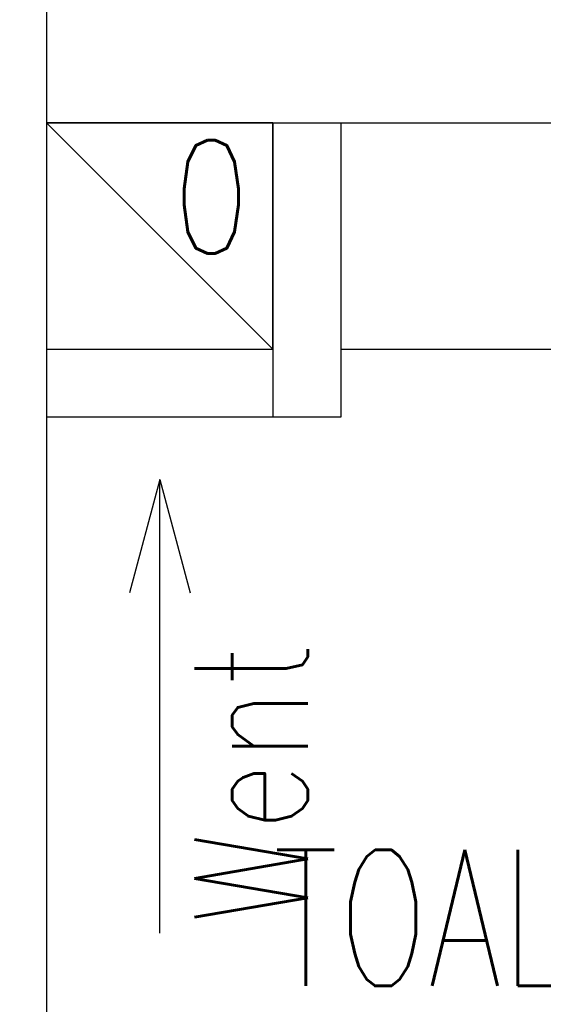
# Model space of a CAD drawing. Header units: millimetres. Extents: x 42924 to 92944, y -369470 to -179866.
# Tile 27 of 256: x 46361 to 46407, y -182157 to -182070. Entities that reach past the tile are written whole.
import ezdxf
from ezdxf.enums import TextEntityAlignment as Align

# ---------------------------------------------------------------- set-up
doc = ezdxf.new("R2010")
doc.units = ezdxf.units.MM
for name, color, linetype in [('!! 0_ Istn-sciany', 8, 'Continuous'), ('!! 0_ Istn-widok', 8, 'Continuous'), ('!! 0_Istn-went', 8, 'Continuous'), ('!! 0_Opis_pom', 123, 'Continuous'), ('!! 2 ZABUDOWA GK-MDF', 8, 'Continuous')]:
    doc.layers.add(name, color=color, linetype=linetype)
doc.layers.add('E_SAP_ZASIĘG', color=150, linetype='Continuous', plot=False)
doc.styles.add('ARCHETYP', font='romans.shx', dxfattribs={"height": 15})
doc.styles.add('TXT', font='simplex.shx')

msp = doc.modelspace()

# ---------------------------------------------------------------- linework, layer by layer
at = {"layer": '!! 0_ Istn-sciany'}
for points in [[(46363.12722, -182078.72377), (46383.12722, -182078.72377)], [(46363.12722, -182078.72377), (46363.12722, -182098.72377)], [(46383.12722, -182078.72377), (46383.12722, -182104.72377)], [(46389.12722, -182078.72377), (46503.12722, -182078.72377)], [(46389.12722, -182078.72377), (46389.12722, -182104.72377)], [(46363.12722, -182098.72377), (46363.12722, -182240.72377)], [(46383.12722, -182098.72377), (46383.12722, -182098.72377)], [(46389.12722, -182104.72377), (46383.12722, -182104.72377)]]:
    msp.add_lwpolyline(points, dxfattribs=at)
at = {"layer": '!! 0_ Istn-widok'}
for points in [[(46363.12722, -182066.72377), (46363.12722, -182078.72377)], [(46383.12722, -182078.72377), (46389.12722, -182078.72377)]]:
    msp.add_lwpolyline(points, dxfattribs=at)
at = {"layer": '!! 0_Istn-went'}
msp.add_lwpolyline([(46363.12722, -182098.72377), (46383.12722, -182098.72377), (46383.12722, -182078.72377), (46363.12722, -182078.72377)], close=True, dxfattribs=at)
for points in [[(46363.12722, -182078.72377), (46383.12722, -182098.72377)], [(46383.12722, -182104.72377), (46363.12722, -182104.72377)], [(46373.12722, -182110.21784), (46370.44773, -182120.21784)], [(46373.12722, -182110.21784), (46375.80671, -182120.21784)], [(46373.12722, -182150.26436), (46373.12722, -182110.21784)]]:
    msp.add_lwpolyline(points, dxfattribs=at)
at = {"layer": '!! 2 ZABUDOWA GK-MDF'}
msp.add_lwpolyline([(46389.12722, -182098.72377), (46503.12722, -182098.72377)], dxfattribs=at)
at = {"layer": 'E_SAP_ZASIĘG'}
for centre in [(46172.51188, -181498.06894), (46802.53248, -181498.06894)]:
    msp.add_circle(centre, 600, dxfattribs=at)

# ---------------------------------------------------------------- texts
at = {"layer": '!! 0_Istn-went', "style": 'ARCHETYP', "width": 0.8}
for s, rotation, p in [('0', 0, (46374.24779, -182090.26344)), ('Went', 90, (46386.20406, -182149.53872))]:
    msp.add_text(s, height=10, rotation=rotation, dxfattribs=at).set_placement(p)
at = {"layer": '!! 0_Opis_pom', "ltscale": 0.7, "style": 'TXT', "width": 0.7}
msp.add_text('TOALETA DAMSKA', height=12, dxfattribs=at).set_placement((46430.66489, -182154.91746), align=Align.CENTER)

doc.saveas('drawing.dxf')
